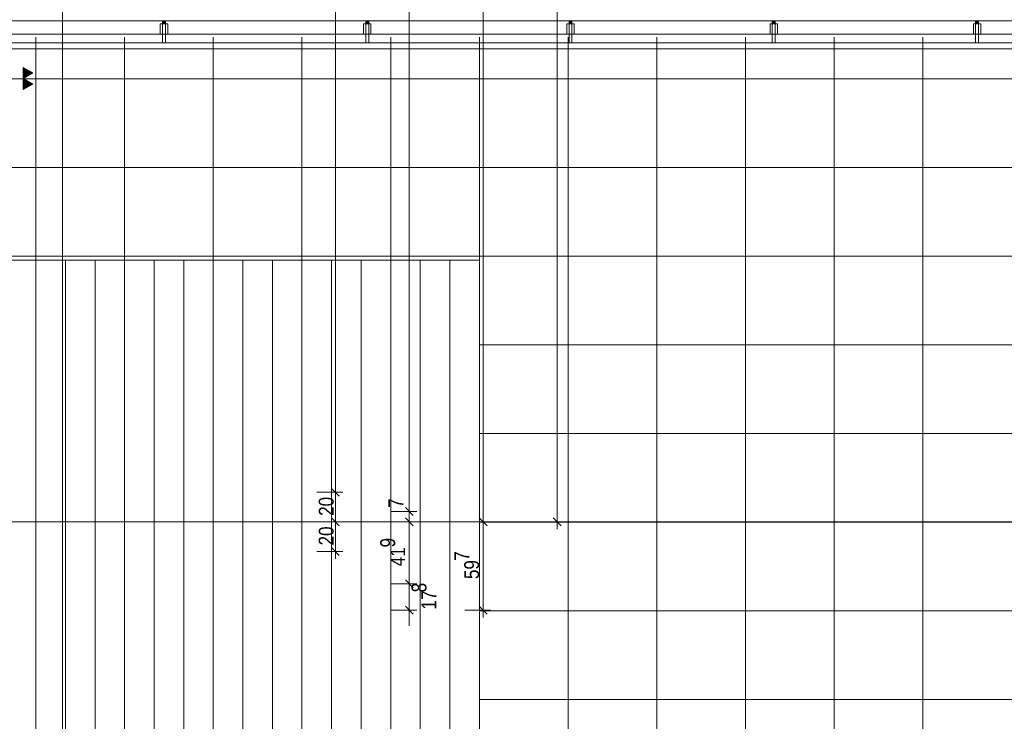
# Model space of a CAD drawing. Extents: x -620 to 300, y 62 to 1112.
# Tile 19 of 71: x -297 to -164, y 358 to 453. Entities that reach past the tile are written whole.
import ezdxf
from ezdxf.lldxf.tags import DXFTag

# ---------------------------------------------------------------- set-up
doc = ezdxf.new("R2010")
doc.units = 0
doc.layers.get('0').update_dxf_attribs({"lineweight": 13})
for name, color, linetype, lineweight, true_color in [('30 -33 Aussenwände- 7 Fassade_ Elemente', 7, 'Continuous', 9, 0x00aacc), ('30 -34 Innenwände- 6 Elemente', 7, 'Continuous', 9, 0xff6633), ('30 -36 Dächer- 3 Dachbeläge', 7, 'Continuous', 15, 0x9999ff), ('30 -36 Dächer- 4 Dachbekleidungen', 7, 'Continuous', 9, 0xccccff), ('70 -72 Beschriftung- 2 Beschriftung Bauteile', 7, 'Continuous', 9, 0x9999ff), ('70 -76 Bemaßung- 2 Allgemein', 7, 'Continuous', 5, 0x6666cc)]:
    doc.layers.add(name, color=color, linetype=linetype, lineweight=lineweight, true_color=true_color)
doc.layers.add('60- 61 allgemeine Ausstattung- 4 Terrassen', color=7, linetype='Continuous', lineweight=9)
doc.layers.add('70 -71 Achsen- 1 Gebäudeachsen', color=7, linetype='STRICHPUNKT2-A06GA19A8I', lineweight=18)
doc.styles.get("Standard").update_dxf_attribs({"font": 'ARIALN.TTF'})
tags = doc.linetypes.add('STRICHPUNKT2-A06GA19A8I', pattern=[12.7, 6.35, -3.175, 0, -3.175]).pattern_tags.tags
tags[10:11] = [DXFTag(74, 4), DXFTag(75, 0), DXFTag(340, '0'), DXFTag(46, 0.0), DXFTag(50, 0.0), DXFTag(44, 0.0), DXFTag(45, 0.0)]
tags[8:9] = [DXFTag(74, 4), DXFTag(75, 0), DXFTag(340, '0'), DXFTag(46, 0.0), DXFTag(50, 0.0), DXFTag(44, 0.0), DXFTag(45, 0.0)]
tags[6:7] = [DXFTag(74, 4), DXFTag(75, 0), DXFTag(340, '0'), DXFTag(46, 0.0), DXFTag(50, 0.0), DXFTag(44, 0.0), DXFTag(45, 0.0)]
tags[4:5] = [DXFTag(74, 4), DXFTag(75, 0), DXFTag(340, '0'), DXFTag(46, 0.0), DXFTag(50, 0.0), DXFTag(44, 0.0), DXFTag(45, 0.0)]

# ---------------------------------------------------------------- blocks, each defined once
blk = doc.blocks.new('Referenz-A06GA19C8I')
at = {"layer": '30 -33 Aussenwände- 7 Fassade_ Elemente', "color": 0, "linetype": 'Continuous', "lineweight": -2, "ltscale": 0.13}
blk.add_line((-341.08, 452.41), (26.88, 452.41), dxfattribs=at)
at = {"layer": '30 -34 Innenwände- 6 Elemente', "color": 0, "linetype": 'Continuous', "lineweight": -2, "ltscale": 0.13}
for p, q in [((26.88, 452.41), (-344.28, 452.41)), ((-346.08, 450.61), (26.88, 450.61)), ((26.88, 449.41), (-347.28, 449.41)), ((-348.08, 448.61), (26.88, 448.61))]:
    blk.add_line(p, q, dxfattribs=at)
at = {"layer": '30 -36 Dächer- 3 Dachbeläge', "color": 0, "lineweight": -2}
for p, q in [((-277.63, 452.01), (-277.63, 452.41)), ((-277.23, 452.01), (-277.63, 452.01)), ((-277.23, 452.41), (-277.23, 452.01)), ((-250.13, 452.01), (-250.13, 452.41)), ((-249.73, 452.01), (-250.13, 452.01)), ((-249.73, 452.41), (-249.73, 452.01)), ((-222.63, 452.01), (-222.63, 452.41)), ((-222.23, 452.01), (-222.63, 452.01)), ((-222.23, 452.41), (-222.23, 452.01)), ((-195.13, 452.01), (-195.13, 452.41)), ((-194.73, 452.01), (-195.13, 452.01)), ((-194.73, 452.41), (-194.73, 452.01)), ((-167.63, 452.01), (-167.63, 452.41)), ((-167.23, 452.01), (-167.63, 452.01)), ((-167.23, 452.41), (-167.23, 452.01))]:
    blk.add_line(p, q, dxfattribs=at)
at = {"layer": '30 -36 Dächer- 3 Dachbeläge', "color": 0, "linetype": 'Continuous', "lineweight": -2, "ltscale": 0.13}
blk.add_line((26.88, 449.41), (-347.28, 449.41), dxfattribs=at)
at = {"layer": '30 -36 Dächer- 3 Dachbeläge', "color": 0, "lineweight": -2}
for points in [[(-277.63, 452.01), (-277.63, 452.41), (-277.23, 452.01)], [(-277.23, 452.01), (-277.63, 452.41), (-277.23, 452.41)], [(-250.13, 452.01), (-250.13, 452.41), (-249.73, 452.01)], [(-249.73, 452.01), (-250.13, 452.41), (-249.73, 452.41)], [(-222.63, 452.01), (-222.63, 452.41), (-222.23, 452.01)], [(-222.23, 452.01), (-222.63, 452.41), (-222.23, 452.41)], [(-195.13, 452.01), (-195.13, 452.41), (-194.73, 452.01)], [(-194.73, 452.01), (-195.13, 452.41), (-194.73, 452.41)], [(-167.63, 452.01), (-167.63, 452.41), (-167.23, 452.01)], [(-167.23, 452.01), (-167.63, 452.41), (-167.23, 452.41)]]:
    blk.add_solid(points, dxfattribs=at)
at = {"layer": '30 -36 Dächer- 4 Dachbekleidungen', "color": 0, "linetype": 'Continuous', "lineweight": -2, "ltscale": 0.13}
for p, q in [((-346.08, 452.41), (26.88, 452.41)), ((-277.93, 450.61), (-277.93, 452.01)), ((-277.93, 452.01), (-277.63, 452.01)), ((-277.23, 452.01), (-277.63, 452.01)), ((-277.63, 452.01), (-277.63, 450.61)), ((-277.23, 450.61), (-277.23, 452.01)), ((-276.93, 452.01), (-277.23, 452.01)), ((-276.93, 450.61), (-276.93, 452.01)), ((-250.43, 450.61), (-250.43, 452.01)), ((-250.43, 452.01), (-250.13, 452.01)), ((-249.73, 452.01), (-250.13, 452.01)), ((-250.13, 452.01), (-250.13, 450.61)), ((-249.73, 450.61), (-249.73, 452.01)), ((-249.43, 452.01), (-249.73, 452.01)), ((-249.43, 450.61), (-249.43, 452.01)), ((-222.93, 450.61), (-222.93, 452.01)), ((-222.93, 452.01), (-222.63, 452.01)), ((-222.23, 452.01), (-222.63, 452.01)), ((-222.63, 452.01), (-222.63, 450.61)), ((-222.23, 450.61), (-222.23, 452.01)), ((-221.93, 452.01), (-222.23, 452.01)), ((-221.93, 450.61), (-221.93, 452.01)), ((-195.43, 450.61), (-195.43, 452.01)), ((-195.43, 452.01), (-195.13, 452.01)), ((-194.73, 452.01), (-195.13, 452.01)), ((-195.13, 452.01), (-195.13, 450.61)), ((-194.73, 450.61), (-194.73, 452.01)), ((-194.43, 452.01), (-194.73, 452.01)), ((-194.43, 450.61), (-194.43, 452.01)), ((-167.93, 450.61), (-167.93, 452.01)), ((-167.93, 452.01), (-167.63, 452.01)), ((-167.23, 452.01), (-167.63, 452.01)), ((-167.63, 452.01), (-167.63, 450.61)), ((-167.23, 450.61), (-167.23, 452.01)), ((-166.93, 452.01), (-167.23, 452.01)), ((-166.93, 450.61), (-166.93, 452.01)), ((26.88, 450.61), (-346.08, 450.61)), ((-277.63, 449.41), (-277.63, 450.61)), ((-277.23, 450.61), (-277.23, 449.41)), ((-250.13, 449.41), (-250.13, 450.61)), ((-249.73, 450.61), (-249.73, 449.41)), ((-222.63, 449.41), (-222.63, 450.61)), ((-222.23, 450.61), (-222.23, 449.41)), ((-195.13, 449.41), (-195.13, 450.61)), ((-194.73, 450.61), (-194.73, 449.41)), ((-167.63, 449.41), (-167.63, 450.61)), ((-167.23, 450.61), (-167.23, 449.41)), ((-277.23, 449.41), (-277.63, 449.41)), ((-249.73, 449.41), (-250.13, 449.41)), ((-222.23, 449.41), (-222.63, 449.41)), ((-194.73, 449.41), (-195.13, 449.41)), ((-167.23, 449.41), (-167.63, 449.41))]:
    blk.add_line(p, q, dxfattribs=at)
at = {"layer": '60- 61 allgemeine Ausstattung- 4 Terrassen', "color": 0, "lineweight": -2}
for p, q in [((-294.76, 420.01), (-294.76, 450.21)), ((-282.76, 420.01), (-282.76, 450.21)), ((-270.76, 420.01), (-270.76, 450.21)), ((-258.76, 420.01), (-258.76, 450.21)), ((-246.76, 420.01), (-246.76, 450.21)), ((-234.76, 420.01), (-234.76, 450.21)), ((-222.76, 214.01), (-222.76, 450.21)), ((-210.76, 214.01), (-210.76, 450.21)), ((-198.76, 214.01), (-198.76, 450.21)), ((-186.76, 214.01), (-186.76, 450.21)), ((-174.76, 214.01), (-174.76, 450.21)), ((-395.18, 444.55), (26.88, 444.55)), ((-395.18, 432.55), (26.88, 432.55)), ((-395.18, 420.55), (26.88, 420.55)), ((-354.73, 420.01), (-234.73, 420.01)), ((-294.76, 264.01), (-294.76, 420.01)), ((-290.76, 264.01), (-290.76, 420.01)), ((-286.76, 264.01), (-286.76, 420.01)), ((-282.76, 264.01), (-282.76, 420.01)), ((-278.76, 264.01), (-278.76, 420.01)), ((-274.76, 264.01), (-274.76, 420.01)), ((-270.76, 264.01), (-270.76, 420.01)), ((-266.76, 264.01), (-266.76, 420.01)), ((-262.76, 264.01), (-262.76, 420.01)), ((-258.76, 264.01), (-258.76, 420.01)), ((-254.76, 264.01), (-254.76, 420.01)), ((-250.76, 264.01), (-250.76, 420.01)), ((-246.76, 264.01), (-246.76, 420.01)), ((-242.76, 264.01), (-242.76, 420.01)), ((-238.76, 264.01), (-238.76, 420.01)), ((-234.76, 264.01), (-234.76, 420.01)), ((-234.73, 420.01), (-234.73, 264.01)), ((-234.73, 408.55), (26.88, 408.55)), ((-234.73, 396.55), (26.88, 396.55)), ((-234.73, 384.55), (31.02, 384.55)), ((-234.73, 372.55), (44.42, 372.55)), ((-234.73, 360.55), (44.42, 360.55))]:
    blk.add_line(p, q, dxfattribs=at)
at = {"layer": '70 -71 Achsen- 1 Gebäudeachsen', "color": 0, "linetype": 'STRICHPUNKT2-A06GA19A8I', "lineweight": -2, "ltscale": 0.13}
for p, q in [((-291.18, 1084.55), (-291.18, 85.11)), ((-539.61, 384.61), (74.64, 384.61))]:
    blk.add_line(p, q, dxfattribs=at)
at = {"layer": '70 -72 Beschriftung- 2 Beschriftung Bauteile', "color": 0, "lineweight": -2}
for p, q in [((-296.48, 446.11), (-295.18, 445.36)), ((-296.48, 444.61), (-296.48, 446.11)), ((-295.18, 445.36), (-296.48, 444.61)), ((-296.48, 444.61), (-295.18, 443.86)), ((-296.48, 443.11), (-296.48, 444.61)), ((-295.18, 443.86), (-296.48, 443.11))]:
    blk.add_line(p, q, dxfattribs=at)
for points in [[(-296.48, 444.61), (-296.48, 446.11), (-295.18, 445.36)], [(-296.48, 443.11), (-296.48, 444.61), (-295.18, 443.86)]]:
    blk.add_solid(points, dxfattribs=at)
at = {"layer": '70 -76 Bemaßung- 2 Allgemein', "color": 0, "linetype": 'Continuous', "lineweight": -2, "ltscale": 0.13}
for p, q in [((-234.24, 385.67), (-234.24, 596.61)), ((-224.24, 385.67), (-224.24, 548.55)), ((-244.24, 387.07), (-244.24, 547.15)), ((-254.24, 389.67), (-254.24, 544.55)), ((-253.71, 388.08), (-254.77, 389.14)), ((-254.77, 389.14), (-253.71, 388.08)), ((-254.24, 387.61), (-254.24, 389.67)), ((-254.24, 389.61), (-254.24, 387.55)), ((-256.74, 388.61), (-253.24, 388.61)), ((-256.74, 388.61), (-253.24, 388.61)), ((-244.24, 387.07), (-244.24, 388.13)), ((-254.24, 385.67), (-254.24, 387.55)), ((-243.71, 385.48), (-244.77, 386.54)), ((-243.71, 385.48), (-244.77, 386.54)), ((-244.24, 385.01), (-244.24, 387.07)), ((-244.24, 385.01), (-244.24, 387.07)), ((-253.71, 384.08), (-254.77, 385.14)), ((-254.77, 385.14), (-253.71, 384.08)), ((-254.24, 383.61), (-254.24, 385.67)), ((-254.24, 385.61), (-254.24, 383.55)), ((-246.74, 386.01), (-243.24, 386.01)), ((-246.74, 386.01), (-243.24, 386.01)), ((-244.77, 385.14), (-243.71, 384.08)), ((-244.77, 385.14), (-243.71, 384.08)), ((-244.24, 384.61), (-244.24, 386.01)), ((-244.24, 385.61), (-244.24, 383.55)), ((-244.24, 385.61), (-244.24, 383.55)), ((-233.71, 384.08), (-234.77, 385.14)), ((-234.77, 385.14), (-233.71, 384.08)), ((-234.24, 383.61), (-234.24, 385.67)), ((-234.24, 385.61), (-234.24, 383.55)), ((-223.71, 384.08), (-224.77, 385.14)), ((-224.24, 383.61), (-224.24, 385.67)), ((-256.74, 384.61), (-253.24, 384.61)), ((-256.74, 384.61), (-253.24, 384.61)), ((-246.74, 384.61), (-243.24, 384.61)), ((-246.74, 384.61), (-243.24, 384.61)), ((-236.74, 384.61), (-233.24, 384.61)), ((-236.74, 384.61), (-233.24, 384.61)), ((-226.74, 384.61), (-223.24, 384.61)), ((-254.24, 381.67), (-254.24, 383.55)), ((-244.24, 383.55), (-244.24, 382.49)), ((-244.24, 377.29), (-244.24, 383.55)), ((-234.24, 373.73), (-234.24, 383.55)), ((-253.71, 380.08), (-254.77, 381.14)), ((-254.24, 379.61), (-254.24, 381.67)), ((-256.74, 380.61), (-253.24, 380.61)), ((-244.24, 377.29), (-244.24, 378.35)), ((-244.24, 375.23), (-244.24, 377.29)), ((-244.24, 375.23), (-244.24, 377.29)), ((-246.74, 376.23), (-243.24, 376.23)), ((-246.74, 376.23), (-243.24, 376.23)), ((-243.71, 375.7), (-244.77, 376.76)), ((-243.71, 375.7), (-244.77, 376.76)), ((-244.24, 372.67), (-244.24, 376.23)), ((-244.77, 373.2), (-243.71, 372.14)), ((-244.24, 373.67), (-244.24, 371.61)), ((-233.71, 372.14), (-234.77, 373.2)), ((-234.24, 371.67), (-234.24, 373.73)), ((-246.74, 372.67), (-243.24, 372.67)), ((-236.74, 372.67), (-233.24, 372.67)), ((-244.24, 371.61), (-244.24, 370.55))]:
    blk.add_line(p, q, dxfattribs=at)
at = {"layer": '70 -76 Bemaßung- 2 Allgemein', "color": 0, "linetype": 'Continuous', "lineweight": -2, "ltscale": 0.13, "char_height": 2.0138, "attachment_point": 1, "rotation": 90}
for s, insert in [('{\\fArial Narrow;20}', (-256.49, 385.42)), ('{\\fArial Narrow;7}', (-247.06, 386.5)), ('{\\fArial Narrow;20}', (-256.49, 381.42)), ('{\\fArial Narrow;9}', (-248.17, 381.15)), ('{\\fArial Narrow;41}', (-246.82, 378.61)), ('{\\fArial Narrow;7}', (-238.15, 379.35)), ('{\\fArial Narrow;59}', (-236.81, 376.87)), ('{\\fArial Narrow;8}', (-243.94, 375.07)), ('{\\fArial Narrow;17}', (-242.6, 372.75))]:
    blk.add_mtext(s, dxfattribs=dict(at, insert=insert))

msp = doc.modelspace()

# ---------------------------------------------------------------- block references
at = {"color": 8, "lineweight": 13, "ltscale": 0.13, "true_color": 0x808080}
msp.add_blockref('Referenz-A06GA19C8I', (0, 0), dxfattribs=at)

doc.saveas('drawing.dxf')
